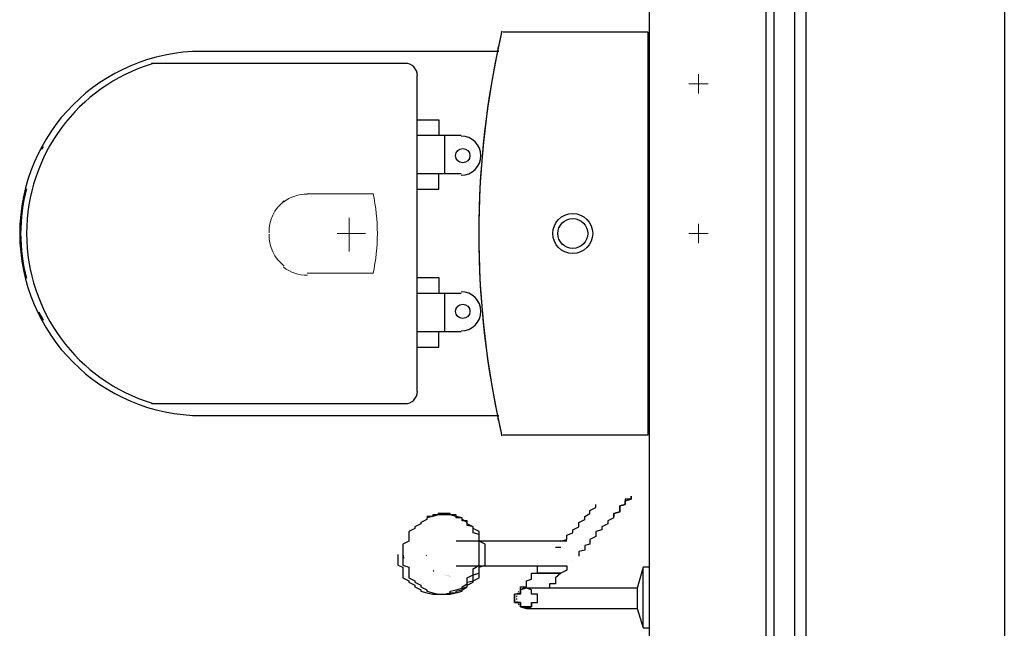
# Model space of a CAD drawing. Header units: millimetres. Extents: x 335 to 739275, y -1 to 84.
# Tile 34 of 71: x 393.782 to 395.099, y 16.794 to 17.607. Entities that reach past the tile are written whole.
import ezdxf

# ---------------------------------------------------------------- set-up
doc = ezdxf.new("R2010")
doc.units = ezdxf.units.MM
doc.header["$MEASUREMENT"] = 0
doc.layers.add('SIMBOLOS INT', color=8, linetype='Continuous', lineweight=5)

msp = doc.modelspace()

# ---------------------------------------------------------------- hatches: boundary and pattern name
at = {"linetype": 'Continuous'}
for points in [[(394.3767, 16.9097), (394.3737, 16.9107), (394.3737, 16.9167), (394.3737, 16.9127), (394.3737, 16.9127), (394.3737, 16.9107), (394.3737, 16.9107)], [(394.2967, 16.8877), (394.2947, 16.8987), (394.2947, 16.8907), (394.2947, 16.8867), (394.2947, 16.8867)], [(394.3247, 16.8907), (394.3267, 16.8927), (394.3267, 16.8927), (394.3267, 16.8907), (394.3267, 16.8907)], [(394.3367, 16.8697), (394.3347, 16.8737), (394.3347, 16.8717), (394.3347, 16.8697), (394.3347, 16.8697), (394.3347, 16.8697)], [(394.3587, 16.8637), (394.3497, 16.8657), (394.3577, 16.8637), (394.3577, 16.8637), (394.3577, 16.8637)]]:
    msp.add_hatch(color=256, dxfattribs=at).paths.add_polyline_path(points)

# ---------------------------------------------------------------- linework, layer by layer
at = {"color": 7}
for p, q in [((395.0987, 21.0377), (395.0987, 12.3477)), ((394.6237, 20.8557), (394.6237, 15.4007)), ((394.8187, 15.4007), (394.8187, 20.8557)), ((394.8337, 15.3997), (394.8337, 20.8547)), ((394.7797, 20.7947), (394.7797, 15.4597)), ((394.7907, 20.7967), (394.7907, 15.4597)), ((394.4987, 16.9107), (394.3657, 16.9107)), ((394.4987, 16.9027), (394.5057, 16.9027)), ((394.3657, 16.8777), (394.4987, 16.8777)), ((394.6157, 16.8757), (394.6077, 16.8477)), ((394.6237, 16.8757), (394.6157, 16.8757)), ((394.6157, 16.8347), (394.6157, 16.8737)), ((394.5137, 16.8477), (394.4747, 16.8477)), ((394.6077, 16.8477), (394.5607, 16.8477)), ((394.6077, 16.8477), (394.6077, 16.8347)), ((394.6077, 16.8347), (394.6077, 16.8207)), ((394.6157, 16.7967), (394.6157, 16.8347)), ((394.4747, 16.8207), (394.5217, 16.8207)), ((394.5607, 16.8207), (394.6077, 16.8207)), ((394.6077, 16.8207), (394.6157, 16.7947)), ((394.6157, 16.7947), (394.6237, 16.7947))]:
    msp.add_line(p, q, dxfattribs=at)
at = {"color": 8}
for p, q in [((394.6227, 17.5907), (394.4287, 17.5907)), ((394.6227, 17.5907), (394.4287, 17.5907)), ((394.6227, 17.0527), (394.6227, 17.5907)), ((394.6227, 17.0527), (394.6227, 17.5907)), ((394.4227, 17.5647), (394.0257, 17.5647)), ((394.2977, 17.5487), (393.9587, 17.5487)), ((394.3137, 17.1107), (394.3137, 17.5327)), ((394.3137, 17.4737), (394.3427, 17.4737)), ((394.3427, 17.4737), (394.3427, 17.4527)), ((394.3727, 17.4527), (394.3137, 17.4527)), ((394.3507, 17.4017), (394.3507, 17.4527)), ((394.3137, 17.4017), (394.3727, 17.4017)), ((394.3427, 17.3807), (394.3427, 17.4017)), ((394.3137, 17.3807), (394.3427, 17.3807)), ((394.3137, 17.2627), (394.3427, 17.2627)), ((394.3427, 17.2627), (394.3427, 17.2417)), ((394.3727, 17.2417), (394.3137, 17.2417)), ((394.3507, 17.1907), (394.3507, 17.2417)), ((394.3137, 17.1907), (394.3727, 17.1907)), ((394.3427, 17.1697), (394.3427, 17.1907)), ((394.3137, 17.1697), (394.3427, 17.1697)), ((393.9587, 17.0947), (394.2977, 17.0947)), ((394.0257, 17.0787), (394.4227, 17.0787)), ((394.4287, 17.0527), (394.6227, 17.0527)), ((394.4287, 17.0527), (394.6227, 17.0527))]:
    msp.add_line(p, q, dxfattribs=at)
at = {"color": 7}
for points in [[(394.5767, 16.9417), (394.5767, 16.9457), (394.5767, 16.9477), (394.5847, 16.9497), (394.5847, 16.9517), (394.5847, 16.9557), (394.5847, 16.9577), (394.5917, 16.9597), (394.5917, 16.9597), (394.5917, 16.9617), (394.5917, 16.9627), (394.5917, 16.9647), (394.5917, 16.9647), (394.5997, 16.9667), (394.5997, 16.9687), (394.5997, 16.9687), (394.5997, 16.9687), (394.5997, 16.9707), (394.5997, 16.9707), (394.5997, 16.9707), (394.5997, 16.9707), (394.5997, 16.9707)], [(394.5997, 16.9707), (394.5997, 16.9707), (394.5997, 16.9707), (394.5997, 16.9707), (394.5997, 16.9687), (394.5997, 16.9687), (394.5997, 16.9687), (394.5997, 16.9667), (394.5917, 16.9667), (394.5917, 16.9647), (394.5917, 16.9627), (394.5917, 16.9617), (394.5917, 16.9617), (394.5917, 16.9597), (394.5847, 16.9577), (394.5847, 16.9557), (394.5847, 16.9537), (394.5847, 16.9497), (394.5767, 16.9477), (394.5767, 16.9457), (394.5767, 16.9437)], [(394.5057, 16.9107), (394.5137, 16.9127), (394.5137, 16.9147), (394.5137, 16.9167), (394.5137, 16.9187), (394.5217, 16.9217), (394.5217, 16.9237), (394.5217, 16.9257), (394.5297, 16.9297), (394.5297, 16.9337), (394.5297, 16.9357), (394.5377, 16.9397), (394.5377, 16.9437), (394.5447, 16.9477), (394.5447, 16.9517), (394.5527, 16.9557), (394.5527, 16.9597), (394.5527, 16.9597)], [(394.3497, 16.9457), (394.3417, 16.9457), (394.3417, 16.9457), (394.3347, 16.9437), (394.3347, 16.9437), (394.3267, 16.9417), (394.3267, 16.9397), (394.3187, 16.9357), (394.3187, 16.9337), (394.3107, 16.9297), (394.3107, 16.9277), (394.3027, 16.9237), (394.3027, 16.9197), (394.3027, 16.9167), (394.3027, 16.9107), (394.2947, 16.9067), (394.2947, 16.9027), (394.2947, 16.8967), (394.2947, 16.8927), (394.2947, 16.8887), (394.2947, 16.8827), (394.2947, 16.8787), (394.3027, 16.8757), (394.3027, 16.8697), (394.3027, 16.8657), (394.3027, 16.8617), (394.3107, 16.8577), (394.3107, 16.8557), (394.3187, 16.8517), (394.3187, 16.8497), (394.3267, 16.8457), (394.3267, 16.8437), (394.3347, 16.8417), (394.3347, 16.8417), (394.3417, 16.8397), (394.3417, 16.8397), (394.3497, 16.8397), (394.3577, 16.8397), (394.3577, 16.8397), (394.3657, 16.8417), (394.3657, 16.8417), (394.3737, 16.8437), (394.3737, 16.8457), (394.3807, 16.8497), (394.3807, 16.8517), (394.3887, 16.8557), (394.3887, 16.8577), (394.3967, 16.8617), (394.3967, 16.8657), (394.3967, 16.8697), (394.3967, 16.8757), (394.4047, 16.8787), (394.4047, 16.8827), (394.4047, 16.8887), (394.4047, 16.8927), (394.4047, 16.8967), (394.4047, 16.9027), (394.4047, 16.9067), (394.3967, 16.9107), (394.3967, 16.9167), (394.3967, 16.9197), (394.3967, 16.9237), (394.3887, 16.9277), (394.3887, 16.9297), (394.3807, 16.9337), (394.3807, 16.9357), (394.3737, 16.9397), (394.3737, 16.9417), (394.3657, 16.9437), (394.3657, 16.9437), (394.3577, 16.9457), (394.3577, 16.9457), (394.3497, 16.9457)], [(394.3497, 16.9457), (394.3417, 16.9457), (394.3417, 16.9457), (394.3347, 16.9437), (394.3347, 16.9437), (394.3267, 16.9417), (394.3267, 16.9397), (394.3187, 16.9357), (394.3187, 16.9337), (394.3107, 16.9297), (394.3107, 16.9277), (394.3027, 16.9237), (394.3027, 16.9197), (394.3027, 16.9167), (394.3027, 16.9107), (394.2947, 16.9067), (394.2947, 16.9027), (394.2947, 16.8967), (394.2947, 16.8927), (394.2947, 16.8887), (394.2947, 16.8827), (394.2947, 16.8787), (394.3027, 16.8757), (394.3027, 16.8697), (394.3027, 16.8657), (394.3027, 16.8617), (394.3107, 16.8577), (394.3107, 16.8557), (394.3187, 16.8517), (394.3187, 16.8497), (394.3267, 16.8457), (394.3267, 16.8437), (394.3347, 16.8417), (394.3347, 16.8417), (394.3417, 16.8397), (394.3417, 16.8397), (394.3497, 16.8397), (394.3577, 16.8397), (394.3577, 16.8397), (394.3657, 16.8417), (394.3657, 16.8417), (394.3737, 16.8437), (394.3737, 16.8457), (394.3807, 16.8497), (394.3807, 16.8517), (394.3887, 16.8557), (394.3887, 16.8577), (394.3967, 16.8617), (394.3967, 16.8657), (394.3967, 16.8697), (394.3967, 16.8757), (394.4047, 16.8787), (394.4047, 16.8827), (394.4047, 16.8887), (394.4047, 16.8927), (394.4047, 16.8967), (394.4047, 16.9027), (394.4047, 16.9067), (394.3967, 16.9107), (394.3967, 16.9167), (394.3967, 16.9197), (394.3967, 16.9237), (394.3887, 16.9277), (394.3887, 16.9297), (394.3807, 16.9337), (394.3807, 16.9357), (394.3737, 16.9397), (394.3737, 16.9417), (394.3657, 16.9437), (394.3657, 16.9437), (394.3577, 16.9457), (394.3577, 16.9457), (394.3497, 16.9457)], [(394.3497, 16.9457), (394.3417, 16.9457), (394.3417, 16.9457), (394.3347, 16.9437), (394.3347, 16.9437), (394.3267, 16.9417), (394.3267, 16.9397), (394.3187, 16.9357), (394.3187, 16.9337), (394.3107, 16.9297), (394.3107, 16.9277), (394.3027, 16.9237), (394.3027, 16.9197), (394.3027, 16.9167), (394.3027, 16.9107), (394.2947, 16.9067), (394.2947, 16.9027), (394.2947, 16.8967), (394.2947, 16.8927), (394.2947, 16.8887), (394.2947, 16.8827), (394.2947, 16.8787), (394.3027, 16.8757), (394.3027, 16.8697), (394.3027, 16.8657), (394.3027, 16.8617), (394.3107, 16.8577), (394.3107, 16.8557), (394.3187, 16.8517), (394.3187, 16.8497), (394.3267, 16.8457), (394.3267, 16.8437), (394.3347, 16.8417), (394.3347, 16.8417), (394.3417, 16.8397), (394.3417, 16.8397), (394.3497, 16.8397), (394.3577, 16.8397), (394.3577, 16.8397), (394.3657, 16.8417), (394.3657, 16.8417), (394.3737, 16.8437), (394.3737, 16.8457), (394.3807, 16.8497), (394.3807, 16.8517), (394.3887, 16.8557), (394.3887, 16.8577), (394.3967, 16.8617), (394.3967, 16.8657), (394.3967, 16.8697), (394.3967, 16.8757), (394.4047, 16.8787), (394.4047, 16.8827), (394.4047, 16.8887), (394.4047, 16.8927), (394.4047, 16.8967), (394.4047, 16.9027), (394.4047, 16.9067), (394.3967, 16.9107), (394.3967, 16.9167), (394.3967, 16.9197), (394.3967, 16.9237), (394.3887, 16.9277), (394.3887, 16.9297), (394.3807, 16.9337), (394.3807, 16.9357), (394.3737, 16.9397), (394.3737, 16.9417), (394.3657, 16.9437), (394.3657, 16.9437), (394.3577, 16.9457), (394.3577, 16.9457), (394.3497, 16.9457)], [(394.3497, 16.9457), (394.3417, 16.9457), (394.3417, 16.9457), (394.3347, 16.9437), (394.3347, 16.9437), (394.3267, 16.9417), (394.3267, 16.9397), (394.3187, 16.9357), (394.3187, 16.9337), (394.3107, 16.9297), (394.3107, 16.9277), (394.3027, 16.9237), (394.3027, 16.9197), (394.3027, 16.9167), (394.3027, 16.9107), (394.2947, 16.9067), (394.2947, 16.9027), (394.2947, 16.8967), (394.2947, 16.8927), (394.2947, 16.8887), (394.2947, 16.8827), (394.2947, 16.8787), (394.3027, 16.8757), (394.3027, 16.8697), (394.3027, 16.8657), (394.3027, 16.8617), (394.3107, 16.8577), (394.3107, 16.8557), (394.3187, 16.8517), (394.3187, 16.8497), (394.3267, 16.8457), (394.3267, 16.8437), (394.3347, 16.8417), (394.3347, 16.8417), (394.3417, 16.8397), (394.3417, 16.8397), (394.3497, 16.8397), (394.3577, 16.8397), (394.3577, 16.8397), (394.3657, 16.8417), (394.3657, 16.8417), (394.3737, 16.8437), (394.3737, 16.8457), (394.3807, 16.8497), (394.3807, 16.8517), (394.3887, 16.8557), (394.3887, 16.8577), (394.3967, 16.8617), (394.3967, 16.8657), (394.3967, 16.8697), (394.3967, 16.8757), (394.4047, 16.8787), (394.4047, 16.8827), (394.4047, 16.8887), (394.4047, 16.8927), (394.4047, 16.8967), (394.4047, 16.9027), (394.4047, 16.9067), (394.3967, 16.9107), (394.3967, 16.9167), (394.3967, 16.9197), (394.3967, 16.9237), (394.3887, 16.9277), (394.3887, 16.9297), (394.3807, 16.9337), (394.3807, 16.9357), (394.3737, 16.9397), (394.3737, 16.9417), (394.3657, 16.9437), (394.3657, 16.9437), (394.3577, 16.9457), (394.3577, 16.9457), (394.3497, 16.9457)], [(394.3497, 16.9457), (394.3417, 16.9457), (394.3417, 16.9457), (394.3347, 16.9437), (394.3347, 16.9437), (394.3267, 16.9417), (394.3267, 16.9397), (394.3187, 16.9357), (394.3187, 16.9337), (394.3107, 16.9297), (394.3107, 16.9277), (394.3027, 16.9237), (394.3027, 16.9197), (394.3027, 16.9167), (394.3027, 16.9107), (394.2947, 16.9067), (394.2947, 16.9027), (394.2947, 16.8967), (394.2947, 16.8927), (394.2947, 16.8887), (394.2947, 16.8827), (394.2947, 16.8787), (394.3027, 16.8757), (394.3027, 16.8697), (394.3027, 16.8657), (394.3027, 16.8617), (394.3107, 16.8577), (394.3107, 16.8557), (394.3187, 16.8517), (394.3187, 16.8497), (394.3267, 16.8457), (394.3267, 16.8437), (394.3347, 16.8417), (394.3347, 16.8417), (394.3417, 16.8397), (394.3417, 16.8397), (394.3497, 16.8397), (394.3577, 16.8397), (394.3577, 16.8397), (394.3657, 16.8417), (394.3657, 16.8417), (394.3737, 16.8437), (394.3737, 16.8457), (394.3807, 16.8497), (394.3807, 16.8517), (394.3887, 16.8557), (394.3887, 16.8577), (394.3967, 16.8617), (394.3967, 16.8657), (394.3967, 16.8697), (394.3967, 16.8757), (394.4047, 16.8787), (394.4047, 16.8827), (394.4047, 16.8887), (394.4047, 16.8927), (394.4047, 16.8967), (394.4047, 16.9027), (394.4047, 16.9067), (394.3967, 16.9107), (394.3967, 16.9167), (394.3967, 16.9197), (394.3967, 16.9237), (394.3887, 16.9277), (394.3887, 16.9297), (394.3807, 16.9337), (394.3807, 16.9357), (394.3737, 16.9397), (394.3737, 16.9417), (394.3657, 16.9437), (394.3657, 16.9437), (394.3577, 16.9457), (394.3577, 16.9457), (394.3497, 16.9457)], [(394.3497, 16.9457), (394.3417, 16.9457), (394.3417, 16.9457), (394.3347, 16.9437), (394.3347, 16.9437), (394.3267, 16.9417), (394.3267, 16.9397), (394.3187, 16.9357), (394.3187, 16.9337), (394.3107, 16.9297), (394.3107, 16.9277), (394.3027, 16.9237), (394.3027, 16.9197), (394.3027, 16.9167), (394.3027, 16.9107), (394.2947, 16.9067), (394.2947, 16.9027), (394.2947, 16.8967), (394.2947, 16.8927), (394.2947, 16.8887), (394.2947, 16.8827), (394.2947, 16.8787), (394.3027, 16.8757), (394.3027, 16.8697), (394.3027, 16.8657), (394.3027, 16.8617), (394.3107, 16.8577), (394.3107, 16.8557), (394.3187, 16.8517), (394.3187, 16.8497), (394.3267, 16.8457), (394.3267, 16.8437), (394.3347, 16.8417), (394.3347, 16.8417), (394.3417, 16.8397), (394.3417, 16.8397), (394.3497, 16.8397), (394.3577, 16.8397), (394.3577, 16.8397), (394.3657, 16.8417), (394.3657, 16.8417), (394.3737, 16.8437), (394.3737, 16.8457), (394.3807, 16.8497), (394.3807, 16.8517), (394.3887, 16.8557), (394.3887, 16.8577), (394.3967, 16.8617), (394.3967, 16.8657), (394.3967, 16.8697), (394.3967, 16.8757), (394.4047, 16.8787), (394.4047, 16.8827), (394.4047, 16.8887), (394.4047, 16.8927), (394.4047, 16.8967), (394.4047, 16.9027), (394.4047, 16.9067), (394.3967, 16.9107), (394.3967, 16.9167), (394.3967, 16.9197), (394.3967, 16.9237), (394.3887, 16.9277), (394.3887, 16.9297), (394.3807, 16.9337), (394.3807, 16.9357), (394.3737, 16.9397), (394.3737, 16.9417), (394.3657, 16.9437), (394.3657, 16.9437), (394.3577, 16.9457), (394.3577, 16.9457), (394.3497, 16.9457)], [(394.3967, 16.8927), (394.3967, 16.8947), (394.3967, 16.8987), (394.3967, 16.9007), (394.3967, 16.9027), (394.3967, 16.9047), (394.3967, 16.9067), (394.3967, 16.9087), (394.3967, 16.9107), (394.3967, 16.9127), (394.3967, 16.9147), (394.3967, 16.9167), (394.3967, 16.9187), (394.3967, 16.9197), (394.3887, 16.9217), (394.3887, 16.9237), (394.3887, 16.9257), (394.3887, 16.9277), (394.3887, 16.9277), (394.3887, 16.9297), (394.3807, 16.9317), (394.3807, 16.9337), (394.3807, 16.9337), (394.3807, 16.9357), (394.3807, 16.9377), (394.3737, 16.9377), (394.3737, 16.9397), (394.3737, 16.9417), (394.3737, 16.9417), (394.3657, 16.9417), (394.3657, 16.9437), (394.3657, 16.9437), (394.3657, 16.9457), (394.3577, 16.9457), (394.3577, 16.9457), (394.3577, 16.9457), (394.3577, 16.9477), (394.3497, 16.9477), (394.3497, 16.9477), (394.3497, 16.9477), (394.3497, 16.9477), (394.3417, 16.9477), (394.3417, 16.9477), (394.3417, 16.9457), (394.3347, 16.9457), (394.3347, 16.9457), (394.3347, 16.9457), (394.3347, 16.9437), (394.3267, 16.9437)], [(394.3737, 16.9397), (394.3737, 16.9417), (394.3657, 16.9437), (394.3577, 16.9457), (394.3577, 16.9457)], [(394.5767, 16.9417), (394.5687, 16.9377), (394.5687, 16.9337), (394.5607, 16.9297), (394.5607, 16.9257), (394.5527, 16.9237), (394.5527, 16.9197), (394.5527, 16.9167), (394.5447, 16.9127), (394.5447, 16.9107), (394.5447, 16.9067), (394.5377, 16.9047), (394.5377, 16.9027), (394.5377, 16.8987), (394.5297, 16.8967), (394.5297, 16.8947), (394.5297, 16.8927), (394.5297, 16.8907)], [(394.5137, 16.9107), (394.5137, 16.9107), (394.5137, 16.9107), (394.5137, 16.9107), (394.5137, 16.9107), (394.5137, 16.9107), (394.5057, 16.9107), (394.5057, 16.9107), (394.5057, 16.9107), (394.5057, 16.9107), (394.5057, 16.9107), (394.5057, 16.9107), (394.5057, 16.9107), (394.5057, 16.9107), (394.5057, 16.9107), (394.4987, 16.9107), (394.4987, 16.9107), (394.4987, 16.9107)], [(394.2877, 16.8927), (394.2877, 16.8887), (394.2877, 16.8827), (394.2877, 16.8787), (394.2947, 16.8757), (394.2947, 16.8697), (394.2947, 16.8657), (394.2947, 16.8617), (394.3027, 16.8577), (394.3027, 16.8557), (394.3107, 16.8517), (394.3107, 16.8497), (394.3187, 16.8457), (394.3187, 16.8437), (394.3267, 16.8417), (394.3267, 16.8417), (394.3347, 16.8397), (394.3347, 16.8397), (394.3417, 16.8397)], [(394.3267, 16.8437), (394.3347, 16.8417), (394.3347, 16.8417), (394.3347, 16.8417), (394.3347, 16.8397), (394.3417, 16.8397), (394.3417, 16.8397), (394.3417, 16.8397), (394.3497, 16.8397), (394.3497, 16.8397), (394.3497, 16.8397), (394.3497, 16.8397), (394.3577, 16.8397), (394.3577, 16.8397), (394.3577, 16.8417), (394.3577, 16.8417), (394.3657, 16.8417), (394.3657, 16.8417), (394.3657, 16.8437), (394.3657, 16.8437), (394.3737, 16.8457), (394.3737, 16.8457), (394.3737, 16.8477), (394.3737, 16.8477), (394.3807, 16.8497), (394.3807, 16.8517), (394.3807, 16.8517), (394.3807, 16.8537), (394.3807, 16.8557), (394.3887, 16.8577), (394.3887, 16.8577), (394.3887, 16.8597), (394.3887, 16.8617), (394.3887, 16.8637), (394.3887, 16.8657), (394.3967, 16.8677), (394.3967, 16.8697), (394.3967, 16.8717), (394.3967, 16.8737), (394.3967, 16.8757), (394.3967, 16.8777), (394.3967, 16.8787), (394.3967, 16.8807), (394.3967, 16.8827), (394.3967, 16.8847), (394.3967, 16.8867), (394.3967, 16.8887), (394.3967, 16.8907), (394.3967, 16.8927)], [(394.3417, 16.8397), (394.3497, 16.8397), (394.3497, 16.8397), (394.3577, 16.8417), (394.3577, 16.8437), (394.3657, 16.8457), (394.3737, 16.8477), (394.3737, 16.8497), (394.3807, 16.8537), (394.3807, 16.8577), (394.3807, 16.8617), (394.3887, 16.8657), (394.3887, 16.8697), (394.3887, 16.8737), (394.3967, 16.8787), (394.3967, 16.8827), (394.3967, 16.8867), (394.3967, 16.8927)], [(394.4517, 16.8437), (394.4517, 16.8437), (394.4517, 16.8437), (394.4517, 16.8437), (394.4517, 16.8437), (394.4517, 16.8437), (394.4517, 16.8437), (394.4517, 16.8457), (394.4517, 16.8457), (394.4517, 16.8457), (394.4517, 16.8457), (394.4517, 16.8477), (394.4517, 16.8477), (394.4517, 16.8477), (394.4517, 16.8497), (394.4517, 16.8497), (394.4597, 16.8497), (394.4597, 16.8517), (394.4597, 16.8517), (394.4597, 16.8537), (394.4597, 16.8537), (394.4597, 16.8557), (394.4597, 16.8557), (394.4597, 16.8577), (394.4597, 16.8577), (394.4667, 16.8597), (394.4667, 16.8597), (394.4667, 16.8617), (394.4667, 16.8637), (394.4667, 16.8637), (394.4667, 16.8657), (394.4667, 16.8677), (394.4747, 16.8677), (394.4747, 16.8697), (394.4747, 16.8717), (394.4747, 16.8717), (394.4747, 16.8737), (394.4747, 16.8757), (394.4747, 16.8757), (394.4747, 16.8777)], [(394.5137, 16.8777), (394.5137, 16.8717), (394.5057, 16.8677), (394.4987, 16.8617), (394.4987, 16.8577)], [(394.4987, 16.8777), (394.4987, 16.8777), (394.4987, 16.8777), (394.5057, 16.8777), (394.5057, 16.8777), (394.5057, 16.8777), (394.5057, 16.8777), (394.5057, 16.8777), (394.5057, 16.8777), (394.5057, 16.8777), (394.5057, 16.8777), (394.5137, 16.8777), (394.5137, 16.8777), (394.5137, 16.8777), (394.5137, 16.8777), (394.5137, 16.8777), (394.5137, 16.8777), (394.5137, 16.8777)], [(394.5217, 16.8847), (394.5217, 16.8847), (394.5217, 16.8847), (394.5217, 16.8847)], [(394.5057, 16.8677), (394.4987, 16.8677), (394.4907, 16.8677), (394.4907, 16.8677), (394.4907, 16.8677), (394.4907, 16.8677), (394.4907, 16.8677), (394.4907, 16.8677), (394.4907, 16.8677), (394.4907, 16.8677), (394.4907, 16.8677), (394.4907, 16.8677), (394.4907, 16.8677), (394.4907, 16.8677), (394.4907, 16.8677), (394.4907, 16.8677), (394.4907, 16.8677), (394.4907, 16.8677), (394.4907, 16.8677), (394.4907, 16.8677), (394.4907, 16.8677), (394.4907, 16.8677), (394.4907, 16.8677), (394.4907, 16.8677), (394.4907, 16.8677), (394.4907, 16.8677), (394.4907, 16.8677), (394.4907, 16.8677), (394.4907, 16.8677), (394.4907, 16.8677), (394.4907, 16.8677), (394.4907, 16.8677), (394.4907, 16.8677), (394.4907, 16.8677), (394.4907, 16.8677), (394.4827, 16.8677), (394.4747, 16.8677), (394.4827, 16.8677), (394.4907, 16.8677), (394.4907, 16.8677), (394.4907, 16.8677), (394.4907, 16.8677), (394.4907, 16.8677), (394.4907, 16.8677), (394.4907, 16.8677), (394.4907, 16.8677), (394.4907, 16.8677), (394.4907, 16.8677), (394.4907, 16.8677), (394.4907, 16.8677), (394.4907, 16.8677), (394.4907, 16.8677), (394.4907, 16.8677), (394.4907, 16.8677), (394.4907, 16.8677), (394.4907, 16.8677), (394.4907, 16.8677), (394.4907, 16.8677), (394.4907, 16.8677), (394.4907, 16.8677), (394.4907, 16.8677), (394.4907, 16.8677), (394.4907, 16.8677), (394.4907, 16.8677), (394.4907, 16.8677), (394.4907, 16.8677), (394.4907, 16.8677), (394.4907, 16.8677), (394.4907, 16.8677), (394.4907, 16.8677), (394.4907, 16.8677), (394.4987, 16.8677), (394.5057, 16.8677)], [(394.5057, 16.8677), (394.4987, 16.8677), (394.4907, 16.8677), (394.4907, 16.8677), (394.4907, 16.8677), (394.4907, 16.8677), (394.4907, 16.8677), (394.4907, 16.8677), (394.4907, 16.8677), (394.4907, 16.8677), (394.4907, 16.8677), (394.4907, 16.8677), (394.4907, 16.8677), (394.4907, 16.8677), (394.4907, 16.8677), (394.4907, 16.8677), (394.4907, 16.8677), (394.4907, 16.8677), (394.4907, 16.8677), (394.4907, 16.8677), (394.4907, 16.8677), (394.4907, 16.8677), (394.4907, 16.8677), (394.4907, 16.8677), (394.4907, 16.8677), (394.4907, 16.8677), (394.4907, 16.8677), (394.4907, 16.8677), (394.4907, 16.8677), (394.4907, 16.8677), (394.4907, 16.8677), (394.4907, 16.8677), (394.4907, 16.8677), (394.4907, 16.8677), (394.4907, 16.8677), (394.4827, 16.8677), (394.4747, 16.8677), (394.4827, 16.8677), (394.4907, 16.8677), (394.4907, 16.8677), (394.4907, 16.8677), (394.4907, 16.8677), (394.4907, 16.8677), (394.4907, 16.8677), (394.4907, 16.8677), (394.4907, 16.8677), (394.4907, 16.8677), (394.4907, 16.8677), (394.4907, 16.8677), (394.4907, 16.8677), (394.4907, 16.8677), (394.4907, 16.8677), (394.4907, 16.8677), (394.4907, 16.8677), (394.4907, 16.8677), (394.4907, 16.8677), (394.4907, 16.8677), (394.4907, 16.8677), (394.4907, 16.8677), (394.4907, 16.8677), (394.4907, 16.8677), (394.4907, 16.8677), (394.4907, 16.8677), (394.4907, 16.8677), (394.4907, 16.8677), (394.4907, 16.8677), (394.4907, 16.8677), (394.4907, 16.8677), (394.4907, 16.8677), (394.4907, 16.8677), (394.4907, 16.8677), (394.4987, 16.8677), (394.5057, 16.8677)], [(394.5057, 16.8677), (394.4987, 16.8677), (394.4907, 16.8677), (394.4907, 16.8677), (394.4907, 16.8677), (394.4907, 16.8677), (394.4907, 16.8677), (394.4907, 16.8677), (394.4907, 16.8677), (394.4907, 16.8677), (394.4907, 16.8677), (394.4907, 16.8677), (394.4907, 16.8677), (394.4907, 16.8677), (394.4907, 16.8677), (394.4907, 16.8677), (394.4907, 16.8677), (394.4907, 16.8677), (394.4907, 16.8677), (394.4907, 16.8677), (394.4907, 16.8677), (394.4907, 16.8677), (394.4907, 16.8677), (394.4907, 16.8677), (394.4907, 16.8677), (394.4907, 16.8677), (394.4907, 16.8677), (394.4907, 16.8677), (394.4907, 16.8677), (394.4907, 16.8677), (394.4907, 16.8677), (394.4907, 16.8677), (394.4907, 16.8677), (394.4907, 16.8677), (394.4907, 16.8677), (394.4827, 16.8677), (394.4747, 16.8677), (394.4827, 16.8677), (394.4907, 16.8677), (394.4907, 16.8677), (394.4907, 16.8677), (394.4907, 16.8677), (394.4907, 16.8677), (394.4907, 16.8677), (394.4907, 16.8677), (394.4907, 16.8677), (394.4907, 16.8677), (394.4907, 16.8677), (394.4907, 16.8677), (394.4907, 16.8677), (394.4907, 16.8677), (394.4907, 16.8677), (394.4907, 16.8677), (394.4907, 16.8677), (394.4907, 16.8677), (394.4907, 16.8677), (394.4907, 16.8677), (394.4907, 16.8677), (394.4907, 16.8677), (394.4907, 16.8677), (394.4907, 16.8677), (394.4907, 16.8677), (394.4907, 16.8677), (394.4907, 16.8677), (394.4907, 16.8677), (394.4907, 16.8677), (394.4907, 16.8677), (394.4907, 16.8677), (394.4907, 16.8677), (394.4907, 16.8677), (394.4907, 16.8677), (394.4987, 16.8677), (394.5057, 16.8677)], [(394.5057, 16.8677), (394.4987, 16.8677), (394.4907, 16.8677), (394.4907, 16.8677), (394.4907, 16.8677), (394.4907, 16.8677), (394.4907, 16.8677), (394.4907, 16.8677), (394.4907, 16.8677), (394.4907, 16.8677), (394.4907, 16.8677), (394.4907, 16.8677), (394.4907, 16.8677), (394.4907, 16.8677), (394.4907, 16.8677), (394.4907, 16.8677), (394.4907, 16.8677), (394.4907, 16.8677), (394.4907, 16.8677), (394.4907, 16.8677), (394.4907, 16.8677), (394.4907, 16.8677), (394.4907, 16.8677), (394.4907, 16.8677), (394.4907, 16.8677), (394.4907, 16.8677), (394.4907, 16.8677), (394.4907, 16.8677), (394.4907, 16.8677), (394.4907, 16.8677), (394.4907, 16.8677), (394.4907, 16.8677), (394.4907, 16.8677), (394.4907, 16.8677), (394.4907, 16.8677), (394.4827, 16.8677), (394.4747, 16.8677), (394.4827, 16.8677), (394.4907, 16.8677), (394.4907, 16.8677), (394.4907, 16.8677), (394.4907, 16.8677), (394.4907, 16.8677), (394.4907, 16.8677), (394.4907, 16.8677), (394.4907, 16.8677), (394.4907, 16.8677), (394.4907, 16.8677), (394.4907, 16.8677), (394.4907, 16.8677), (394.4907, 16.8677), (394.4907, 16.8677), (394.4907, 16.8677), (394.4907, 16.8677), (394.4907, 16.8677), (394.4907, 16.8677), (394.4907, 16.8677), (394.4907, 16.8677), (394.4907, 16.8677), (394.4907, 16.8677), (394.4907, 16.8677), (394.4907, 16.8677), (394.4907, 16.8677), (394.4907, 16.8677), (394.4907, 16.8677), (394.4907, 16.8677), (394.4907, 16.8677), (394.4907, 16.8677), (394.4907, 16.8677), (394.4907, 16.8677), (394.4907, 16.8677), (394.4987, 16.8677), (394.5057, 16.8677)], [(394.5057, 16.8677), (394.4987, 16.8677), (394.4907, 16.8677), (394.4907, 16.8677), (394.4907, 16.8677), (394.4907, 16.8677), (394.4907, 16.8677), (394.4907, 16.8677), (394.4907, 16.8677), (394.4907, 16.8677), (394.4907, 16.8677), (394.4907, 16.8677), (394.4907, 16.8677), (394.4907, 16.8677), (394.4907, 16.8677), (394.4907, 16.8677), (394.4907, 16.8677), (394.4907, 16.8677), (394.4907, 16.8677), (394.4907, 16.8677), (394.4907, 16.8677), (394.4907, 16.8677), (394.4907, 16.8677), (394.4907, 16.8677), (394.4907, 16.8677), (394.4907, 16.8677), (394.4907, 16.8677), (394.4907, 16.8677), (394.4907, 16.8677), (394.4907, 16.8677), (394.4907, 16.8677), (394.4907, 16.8677), (394.4907, 16.8677), (394.4907, 16.8677), (394.4907, 16.8677), (394.4827, 16.8677), (394.4747, 16.8677), (394.4827, 16.8677), (394.4907, 16.8677), (394.4907, 16.8677), (394.4907, 16.8677), (394.4907, 16.8677), (394.4907, 16.8677), (394.4907, 16.8677), (394.4907, 16.8677), (394.4907, 16.8677), (394.4907, 16.8677), (394.4907, 16.8677), (394.4907, 16.8677), (394.4907, 16.8677), (394.4907, 16.8677), (394.4907, 16.8677), (394.4907, 16.8677), (394.4907, 16.8677), (394.4907, 16.8677), (394.4907, 16.8677), (394.4907, 16.8677), (394.4907, 16.8677), (394.4907, 16.8677), (394.4907, 16.8677), (394.4907, 16.8677), (394.4907, 16.8677), (394.4907, 16.8677), (394.4907, 16.8677), (394.4907, 16.8677), (394.4907, 16.8677), (394.4907, 16.8677), (394.4907, 16.8677), (394.4907, 16.8677), (394.4907, 16.8677), (394.4907, 16.8677), (394.4987, 16.8677), (394.5057, 16.8677)], [(394.5057, 16.8677), (394.4987, 16.8677), (394.4907, 16.8677), (394.4907, 16.8677), (394.4907, 16.8677), (394.4907, 16.8677), (394.4907, 16.8677), (394.4907, 16.8677), (394.4907, 16.8677), (394.4907, 16.8677), (394.4907, 16.8677), (394.4907, 16.8677), (394.4907, 16.8677), (394.4907, 16.8677), (394.4907, 16.8677), (394.4907, 16.8677), (394.4907, 16.8677), (394.4907, 16.8677), (394.4907, 16.8677), (394.4907, 16.8677), (394.4907, 16.8677), (394.4907, 16.8677), (394.4907, 16.8677), (394.4907, 16.8677), (394.4907, 16.8677), (394.4907, 16.8677), (394.4907, 16.8677), (394.4907, 16.8677), (394.4907, 16.8677), (394.4907, 16.8677), (394.4907, 16.8677), (394.4907, 16.8677), (394.4907, 16.8677), (394.4907, 16.8677), (394.4907, 16.8677), (394.4827, 16.8677), (394.4747, 16.8677), (394.4827, 16.8677), (394.4907, 16.8677), (394.4907, 16.8677), (394.4907, 16.8677), (394.4907, 16.8677), (394.4907, 16.8677), (394.4907, 16.8677), (394.4907, 16.8677), (394.4907, 16.8677), (394.4907, 16.8677), (394.4907, 16.8677), (394.4907, 16.8677), (394.4907, 16.8677), (394.4907, 16.8677), (394.4907, 16.8677), (394.4907, 16.8677), (394.4907, 16.8677), (394.4907, 16.8677), (394.4907, 16.8677), (394.4907, 16.8677), (394.4907, 16.8677), (394.4907, 16.8677), (394.4907, 16.8677), (394.4907, 16.8677), (394.4907, 16.8677), (394.4907, 16.8677), (394.4907, 16.8677), (394.4907, 16.8677), (394.4907, 16.8677), (394.4907, 16.8677), (394.4907, 16.8677), (394.4907, 16.8677), (394.4907, 16.8677), (394.4907, 16.8677), (394.4987, 16.8677), (394.5057, 16.8677)], [(394.5057, 16.8677), (394.4987, 16.8677), (394.4907, 16.8677), (394.4907, 16.8677), (394.4907, 16.8677), (394.4907, 16.8677), (394.4907, 16.8677), (394.4907, 16.8677), (394.4907, 16.8677), (394.4907, 16.8677), (394.4907, 16.8677), (394.4907, 16.8677), (394.4907, 16.8677), (394.4907, 16.8677), (394.4907, 16.8677), (394.4907, 16.8677), (394.4907, 16.8677), (394.4907, 16.8677), (394.4907, 16.8677), (394.4907, 16.8677), (394.4907, 16.8677), (394.4907, 16.8677), (394.4907, 16.8677), (394.4907, 16.8677), (394.4907, 16.8677), (394.4907, 16.8677), (394.4907, 16.8677), (394.4907, 16.8677), (394.4907, 16.8677), (394.4907, 16.8677), (394.4907, 16.8677), (394.4907, 16.8677), (394.4907, 16.8677), (394.4907, 16.8677), (394.4907, 16.8677), (394.4827, 16.8677), (394.4747, 16.8677), (394.4827, 16.8677), (394.4907, 16.8677), (394.4907, 16.8677), (394.4907, 16.8677), (394.4907, 16.8677), (394.4907, 16.8677), (394.4907, 16.8677), (394.4907, 16.8677), (394.4907, 16.8677), (394.4907, 16.8677), (394.4907, 16.8677), (394.4907, 16.8677), (394.4907, 16.8677), (394.4907, 16.8677), (394.4907, 16.8677), (394.4907, 16.8677), (394.4907, 16.8677), (394.4907, 16.8677), (394.4907, 16.8677), (394.4907, 16.8677), (394.4907, 16.8677), (394.4907, 16.8677), (394.4907, 16.8677), (394.4907, 16.8677), (394.4907, 16.8677), (394.4907, 16.8677), (394.4907, 16.8677), (394.4907, 16.8677), (394.4907, 16.8677), (394.4907, 16.8677), (394.4907, 16.8677), (394.4907, 16.8677), (394.4907, 16.8677), (394.4907, 16.8677), (394.4987, 16.8677), (394.5057, 16.8677)], [(394.4987, 16.8577), (394.4987, 16.8577), (394.4987, 16.8557), (394.4987, 16.8537), (394.4907, 16.8537), (394.4907, 16.8517), (394.4907, 16.8497), (394.4907, 16.8497), (394.4907, 16.8477)], [(394.3577, 16.8397), (394.3577, 16.8397), (394.3657, 16.8417), (394.3737, 16.8437), (394.3737, 16.8457)], [(394.4597, 16.8477), (394.4597, 16.8477), (394.4597, 16.8477), (394.4597, 16.8477), (394.4517, 16.8457), (394.4517, 16.8457), (394.4517, 16.8457), (394.4517, 16.8457), (394.4517, 16.8437), (394.4517, 16.8437), (394.4517, 16.8417), (394.4517, 16.8417), (394.4517, 16.8397), (394.4437, 16.8397), (394.4437, 16.8377), (394.4437, 16.8377), (394.4437, 16.8367), (394.4437, 16.8367), (394.4437, 16.8347), (394.4437, 16.8327), (394.4437, 16.8327), (394.4437, 16.8307), (394.4437, 16.8307), (394.4437, 16.8287), (394.4517, 16.8287), (394.4517, 16.8267), (394.4517, 16.8267), (394.4517, 16.8247), (394.4517, 16.8247), (394.4517, 16.8227), (394.4517, 16.8227), (394.4517, 16.8227), (394.4517, 16.8227), (394.4597, 16.8207), (394.4597, 16.8207), (394.4597, 16.8207), (394.4597, 16.8207), (394.4597, 16.8207), (394.4597, 16.8207), (394.4597, 16.8207), (394.4667, 16.8227), (394.4667, 16.8227), (394.4667, 16.8227), (394.4667, 16.8227), (394.4667, 16.8247), (394.4667, 16.8247), (394.4667, 16.8267), (394.4667, 16.8267), (394.4667, 16.8287), (394.4747, 16.8287), (394.4747, 16.8307), (394.4747, 16.8307), (394.4747, 16.8327), (394.4747, 16.8327), (394.4747, 16.8347), (394.4747, 16.8367), (394.4747, 16.8367), (394.4747, 16.8377), (394.4747, 16.8377), (394.4747, 16.8397), (394.4667, 16.8397), (394.4667, 16.8417), (394.4667, 16.8417), (394.4667, 16.8437), (394.4667, 16.8437), (394.4667, 16.8457), (394.4667, 16.8457), (394.4667, 16.8457), (394.4667, 16.8457), (394.4597, 16.8477), (394.4597, 16.8477), (394.4597, 16.8477), (394.4597, 16.8477)], [(394.4597, 16.8477), (394.4597, 16.8477), (394.4597, 16.8477), (394.4597, 16.8477), (394.4517, 16.8457), (394.4517, 16.8457), (394.4517, 16.8457), (394.4517, 16.8457), (394.4517, 16.8437), (394.4517, 16.8437), (394.4517, 16.8417), (394.4517, 16.8417), (394.4517, 16.8397), (394.4437, 16.8397), (394.4437, 16.8377), (394.4437, 16.8377), (394.4437, 16.8367), (394.4437, 16.8367), (394.4437, 16.8347), (394.4437, 16.8327), (394.4437, 16.8327), (394.4437, 16.8307), (394.4437, 16.8307), (394.4437, 16.8287), (394.4517, 16.8287), (394.4517, 16.8267), (394.4517, 16.8267), (394.4517, 16.8247), (394.4517, 16.8247), (394.4517, 16.8227), (394.4517, 16.8227), (394.4517, 16.8227), (394.4517, 16.8227), (394.4597, 16.8207), (394.4597, 16.8207), (394.4597, 16.8207), (394.4597, 16.8207), (394.4597, 16.8207), (394.4597, 16.8207), (394.4597, 16.8207), (394.4667, 16.8227), (394.4667, 16.8227), (394.4667, 16.8227), (394.4667, 16.8227), (394.4667, 16.8247), (394.4667, 16.8247), (394.4667, 16.8267), (394.4667, 16.8267), (394.4667, 16.8287), (394.4747, 16.8287), (394.4747, 16.8307), (394.4747, 16.8307), (394.4747, 16.8327), (394.4747, 16.8327), (394.4747, 16.8347), (394.4747, 16.8367), (394.4747, 16.8367), (394.4747, 16.8377), (394.4747, 16.8377), (394.4747, 16.8397), (394.4667, 16.8397), (394.4667, 16.8417), (394.4667, 16.8417), (394.4667, 16.8437), (394.4667, 16.8437), (394.4667, 16.8457), (394.4667, 16.8457), (394.4667, 16.8457), (394.4667, 16.8457), (394.4597, 16.8477), (394.4597, 16.8477), (394.4597, 16.8477), (394.4597, 16.8477)], [(394.4597, 16.8477), (394.4597, 16.8477), (394.4597, 16.8477), (394.4597, 16.8477), (394.4517, 16.8457), (394.4517, 16.8457), (394.4517, 16.8457), (394.4517, 16.8457), (394.4517, 16.8437), (394.4517, 16.8437), (394.4517, 16.8417), (394.4517, 16.8417), (394.4517, 16.8397), (394.4437, 16.8397), (394.4437, 16.8377), (394.4437, 16.8377), (394.4437, 16.8367), (394.4437, 16.8367), (394.4437, 16.8347), (394.4437, 16.8327), (394.4437, 16.8327), (394.4437, 16.8307), (394.4437, 16.8307), (394.4437, 16.8287), (394.4517, 16.8287), (394.4517, 16.8267), (394.4517, 16.8267), (394.4517, 16.8247), (394.4517, 16.8247), (394.4517, 16.8227), (394.4517, 16.8227), (394.4517, 16.8227), (394.4517, 16.8227), (394.4597, 16.8207), (394.4597, 16.8207), (394.4597, 16.8207), (394.4597, 16.8207), (394.4597, 16.8207), (394.4597, 16.8207), (394.4597, 16.8207), (394.4667, 16.8227), (394.4667, 16.8227), (394.4667, 16.8227), (394.4667, 16.8227), (394.4667, 16.8247), (394.4667, 16.8247), (394.4667, 16.8267), (394.4667, 16.8267), (394.4667, 16.8287), (394.4747, 16.8287), (394.4747, 16.8307), (394.4747, 16.8307), (394.4747, 16.8327), (394.4747, 16.8327), (394.4747, 16.8347), (394.4747, 16.8367), (394.4747, 16.8367), (394.4747, 16.8377), (394.4747, 16.8377), (394.4747, 16.8397), (394.4667, 16.8397), (394.4667, 16.8417), (394.4667, 16.8417), (394.4667, 16.8437), (394.4667, 16.8437), (394.4667, 16.8457), (394.4667, 16.8457), (394.4667, 16.8457), (394.4667, 16.8457), (394.4597, 16.8477), (394.4597, 16.8477), (394.4597, 16.8477), (394.4597, 16.8477)], [(394.4597, 16.8477), (394.4597, 16.8477), (394.4597, 16.8477), (394.4597, 16.8477), (394.4517, 16.8457), (394.4517, 16.8457), (394.4517, 16.8457), (394.4517, 16.8457), (394.4517, 16.8437), (394.4517, 16.8437), (394.4517, 16.8417), (394.4517, 16.8417), (394.4517, 16.8397), (394.4437, 16.8397), (394.4437, 16.8377), (394.4437, 16.8377), (394.4437, 16.8367), (394.4437, 16.8367), (394.4437, 16.8347), (394.4437, 16.8327), (394.4437, 16.8327), (394.4437, 16.8307), (394.4437, 16.8307), (394.4437, 16.8287), (394.4517, 16.8287), (394.4517, 16.8267), (394.4517, 16.8267), (394.4517, 16.8247), (394.4517, 16.8247), (394.4517, 16.8227), (394.4517, 16.8227), (394.4517, 16.8227), (394.4517, 16.8227), (394.4597, 16.8207), (394.4597, 16.8207), (394.4597, 16.8207), (394.4597, 16.8207), (394.4597, 16.8207), (394.4597, 16.8207), (394.4597, 16.8207), (394.4667, 16.8227), (394.4667, 16.8227), (394.4667, 16.8227), (394.4667, 16.8227), (394.4667, 16.8247), (394.4667, 16.8247), (394.4667, 16.8267), (394.4667, 16.8267), (394.4667, 16.8287), (394.4747, 16.8287), (394.4747, 16.8307), (394.4747, 16.8307), (394.4747, 16.8327), (394.4747, 16.8327), (394.4747, 16.8347), (394.4747, 16.8367), (394.4747, 16.8367), (394.4747, 16.8377), (394.4747, 16.8377), (394.4747, 16.8397), (394.4667, 16.8397), (394.4667, 16.8417), (394.4667, 16.8417), (394.4667, 16.8437), (394.4667, 16.8437), (394.4667, 16.8457), (394.4667, 16.8457), (394.4667, 16.8457), (394.4667, 16.8457), (394.4597, 16.8477), (394.4597, 16.8477), (394.4597, 16.8477), (394.4597, 16.8477)], [(394.4597, 16.8477), (394.4597, 16.8477), (394.4597, 16.8477), (394.4597, 16.8477), (394.4517, 16.8457), (394.4517, 16.8457), (394.4517, 16.8457), (394.4517, 16.8457), (394.4517, 16.8437), (394.4517, 16.8437), (394.4517, 16.8417), (394.4517, 16.8417), (394.4517, 16.8397), (394.4437, 16.8397), (394.4437, 16.8377), (394.4437, 16.8377), (394.4437, 16.8367), (394.4437, 16.8367), (394.4437, 16.8347), (394.4437, 16.8327), (394.4437, 16.8327), (394.4437, 16.8307), (394.4437, 16.8307), (394.4437, 16.8287), (394.4517, 16.8287), (394.4517, 16.8267), (394.4517, 16.8267), (394.4517, 16.8247), (394.4517, 16.8247), (394.4517, 16.8227), (394.4517, 16.8227), (394.4517, 16.8227), (394.4517, 16.8227), (394.4597, 16.8207), (394.4597, 16.8207), (394.4597, 16.8207), (394.4597, 16.8207), (394.4597, 16.8207), (394.4597, 16.8207), (394.4597, 16.8207), (394.4667, 16.8227), (394.4667, 16.8227), (394.4667, 16.8227), (394.4667, 16.8227), (394.4667, 16.8247), (394.4667, 16.8247), (394.4667, 16.8267), (394.4667, 16.8267), (394.4667, 16.8287), (394.4747, 16.8287), (394.4747, 16.8307), (394.4747, 16.8307), (394.4747, 16.8327), (394.4747, 16.8327), (394.4747, 16.8347), (394.4747, 16.8367), (394.4747, 16.8367), (394.4747, 16.8377), (394.4747, 16.8377), (394.4747, 16.8397), (394.4667, 16.8397), (394.4667, 16.8417), (394.4667, 16.8417), (394.4667, 16.8437), (394.4667, 16.8437), (394.4667, 16.8457), (394.4667, 16.8457), (394.4667, 16.8457), (394.4667, 16.8457), (394.4597, 16.8477), (394.4597, 16.8477), (394.4597, 16.8477), (394.4597, 16.8477)], [(394.4597, 16.8477), (394.4597, 16.8477), (394.4597, 16.8477), (394.4597, 16.8477), (394.4517, 16.8457), (394.4517, 16.8457), (394.4517, 16.8457), (394.4517, 16.8457), (394.4517, 16.8437), (394.4517, 16.8437), (394.4517, 16.8417), (394.4517, 16.8417), (394.4517, 16.8397), (394.4437, 16.8397), (394.4437, 16.8377), (394.4437, 16.8377), (394.4437, 16.8367), (394.4437, 16.8367), (394.4437, 16.8347), (394.4437, 16.8327), (394.4437, 16.8327), (394.4437, 16.8307), (394.4437, 16.8307), (394.4437, 16.8287), (394.4517, 16.8287), (394.4517, 16.8267), (394.4517, 16.8267), (394.4517, 16.8247), (394.4517, 16.8247), (394.4517, 16.8227), (394.4517, 16.8227), (394.4517, 16.8227), (394.4517, 16.8227), (394.4597, 16.8207), (394.4597, 16.8207), (394.4597, 16.8207), (394.4597, 16.8207), (394.4597, 16.8207), (394.4597, 16.8207), (394.4597, 16.8207), (394.4667, 16.8227), (394.4667, 16.8227), (394.4667, 16.8227), (394.4667, 16.8227), (394.4667, 16.8247), (394.4667, 16.8247), (394.4667, 16.8267), (394.4667, 16.8267), (394.4667, 16.8287), (394.4747, 16.8287), (394.4747, 16.8307), (394.4747, 16.8307), (394.4747, 16.8327), (394.4747, 16.8327), (394.4747, 16.8347), (394.4747, 16.8367), (394.4747, 16.8367), (394.4747, 16.8377), (394.4747, 16.8377), (394.4747, 16.8397), (394.4667, 16.8397), (394.4667, 16.8417), (394.4667, 16.8417), (394.4667, 16.8437), (394.4667, 16.8437), (394.4667, 16.8457), (394.4667, 16.8457), (394.4667, 16.8457), (394.4667, 16.8457), (394.4597, 16.8477), (394.4597, 16.8477), (394.4597, 16.8477), (394.4597, 16.8477)], [(394.4597, 16.8477), (394.4597, 16.8477), (394.4597, 16.8477), (394.4597, 16.8477), (394.4517, 16.8457), (394.4517, 16.8457), (394.4517, 16.8457), (394.4517, 16.8457), (394.4517, 16.8437), (394.4517, 16.8437), (394.4517, 16.8417), (394.4517, 16.8417), (394.4517, 16.8397), (394.4437, 16.8397), (394.4437, 16.8377), (394.4437, 16.8377), (394.4437, 16.8367), (394.4437, 16.8367), (394.4437, 16.8347), (394.4437, 16.8327), (394.4437, 16.8327), (394.4437, 16.8307), (394.4437, 16.8307), (394.4437, 16.8287), (394.4517, 16.8287), (394.4517, 16.8267), (394.4517, 16.8267), (394.4517, 16.8247), (394.4517, 16.8247), (394.4517, 16.8227), (394.4517, 16.8227), (394.4517, 16.8227), (394.4517, 16.8227), (394.4597, 16.8207), (394.4597, 16.8207), (394.4597, 16.8207), (394.4597, 16.8207), (394.4597, 16.8207), (394.4597, 16.8207), (394.4597, 16.8207), (394.4667, 16.8227), (394.4667, 16.8227), (394.4667, 16.8227), (394.4667, 16.8227), (394.4667, 16.8247), (394.4667, 16.8247), (394.4667, 16.8267), (394.4667, 16.8267), (394.4667, 16.8287), (394.4747, 16.8287), (394.4747, 16.8307), (394.4747, 16.8307), (394.4747, 16.8327), (394.4747, 16.8327), (394.4747, 16.8347), (394.4747, 16.8367), (394.4747, 16.8367), (394.4747, 16.8377), (394.4747, 16.8377), (394.4747, 16.8397), (394.4667, 16.8397), (394.4667, 16.8417), (394.4667, 16.8417), (394.4667, 16.8437), (394.4667, 16.8437), (394.4667, 16.8457), (394.4667, 16.8457), (394.4667, 16.8457), (394.4667, 16.8457), (394.4597, 16.8477), (394.4597, 16.8477), (394.4597, 16.8477), (394.4597, 16.8477)], [(394.4667, 16.8267), (394.4667, 16.8267), (394.4667, 16.8247), (394.4667, 16.8247), (394.4667, 16.8247), (394.4667, 16.8247), (394.4667, 16.8247), (394.4667, 16.8247), (394.4667, 16.8227), (394.4667, 16.8227), (394.4667, 16.8227), (394.4667, 16.8227), (394.4667, 16.8227), (394.4667, 16.8227), (394.4597, 16.8227), (394.4597, 16.8227), (394.4597, 16.8227), (394.4597, 16.8227), (394.4597, 16.8227), (394.4597, 16.8227), (394.4597, 16.8227), (394.4597, 16.8207), (394.4597, 16.8227), (394.4597, 16.8227), (394.4597, 16.8227), (394.4597, 16.8227), (394.4597, 16.8227), (394.4597, 16.8227), (394.4597, 16.8227), (394.4517, 16.8227), (394.4517, 16.8227), (394.4517, 16.8227), (394.4517, 16.8227), (394.4517, 16.8227), (394.4517, 16.8227), (394.4517, 16.8247), (394.4517, 16.8247), (394.4517, 16.8247), (394.4517, 16.8247), (394.4517, 16.8247), (394.4517, 16.8247), (394.4517, 16.8267), (394.4517, 16.8267), (394.4517, 16.8267), (394.4517, 16.8267), (394.4517, 16.8267), (394.4517, 16.8287), (394.4517, 16.8287), (394.4437, 16.8287), (394.4437, 16.8287), (394.4437, 16.8307), (394.4437, 16.8307), (394.4437, 16.8307), (394.4437, 16.8307), (394.4437, 16.8327), (394.4437, 16.8327), (394.4437, 16.8327), (394.4437, 16.8327), (394.4437, 16.8347), (394.4437, 16.8347), (394.4437, 16.8347), (394.4437, 16.8367), (394.4437, 16.8367), (394.4437, 16.8367), (394.4437, 16.8367), (394.4437, 16.8377), (394.4437, 16.8377), (394.4437, 16.8377), (394.4437, 16.8377), (394.4437, 16.8397), (394.4437, 16.8397), (394.4437, 16.8397), (394.4437, 16.8397), (394.4517, 16.8417), (394.4517, 16.8417), (394.4517, 16.8417), (394.4517, 16.8417), (394.4517, 16.8437), (394.4517, 16.8437), (394.4517, 16.8437)], [(394.4747, 16.8477), (394.4747, 16.8477), (394.4747, 16.8477), (394.4667, 16.8477), (394.4667, 16.8477), (394.4667, 16.8477), (394.4667, 16.8477), (394.4667, 16.8477), (394.4667, 16.8477), (394.4667, 16.8477), (394.4597, 16.8477), (394.4597, 16.8477), (394.4597, 16.8477), (394.4597, 16.8477), (394.4597, 16.8477), (394.4597, 16.8477), (394.4597, 16.8477), (394.4597, 16.8477), (394.4597, 16.8477)], [(394.5607, 16.8477), (394.5607, 16.8477), (394.5527, 16.8477), (394.5527, 16.8477), (394.5527, 16.8477), (394.5527, 16.8477), (394.5447, 16.8477), (394.5447, 16.8477), (394.5447, 16.8477), (394.5377, 16.8477), (394.5377, 16.8477), (394.5377, 16.8477), (394.5377, 16.8477), (394.5297, 16.8477), (394.5297, 16.8477), (394.5297, 16.8477), (394.5297, 16.8477), (394.5217, 16.8477), (394.5217, 16.8477), (394.5217, 16.8477), (394.5217, 16.8477), (394.5217, 16.8477), (394.5137, 16.8477)], [(394.4667, 16.8227), (394.4667, 16.8247), (394.4667, 16.8247), (394.4667, 16.8267), (394.4667, 16.8267), (394.4667, 16.8287), (394.4747, 16.8287), (394.4747, 16.8307), (394.4747, 16.8307), (394.4747, 16.8327), (394.4747, 16.8327), (394.4747, 16.8347)], [(394.4667, 16.8287), (394.4667, 16.8267), (394.4667, 16.8267), (394.4667, 16.8267), (394.4667, 16.8267), (394.4667, 16.8267), (394.4667, 16.8267), (394.4667, 16.8267), (394.4667, 16.8267)], [(394.4597, 16.8207), (394.4597, 16.8207), (394.4597, 16.8207), (394.4597, 16.8207), (394.4597, 16.8207), (394.4597, 16.8207), (394.4597, 16.8207), (394.4597, 16.8207), (394.4597, 16.8207), (394.4667, 16.8207), (394.4667, 16.8207), (394.4667, 16.8207), (394.4667, 16.8207), (394.4667, 16.8207), (394.4667, 16.8207), (394.4667, 16.8207), (394.4747, 16.8207), (394.4747, 16.8207), (394.4747, 16.8207), (394.4747, 16.8207)], [(394.5137, 16.8207), (394.5217, 16.8207), (394.5217, 16.8207), (394.5217, 16.8207), (394.5217, 16.8207), (394.5217, 16.8207), (394.5297, 16.8207), (394.5297, 16.8207), (394.5297, 16.8207), (394.5297, 16.8207), (394.5377, 16.8207), (394.5377, 16.8207), (394.5377, 16.8207), (394.5447, 16.8207), (394.5447, 16.8207), (394.5447, 16.8207), (394.5447, 16.8207), (394.5527, 16.8207), (394.5527, 16.8207), (394.5527, 16.8207), (394.5607, 16.8207), (394.5607, 16.8207), (394.5607, 16.8207)]]:
    msp.add_lwpolyline(points, dxfattribs=at)
at = {"color": 8}
for centre, radius in [((394.3747, 17.4257), 0.00958), ((394.5217, 17.3217), 0.0267), ((394.5217, 17.3217), 0.02), ((394.3747, 17.2177), 0.00958)]:
    msp.add_circle(centre, radius, dxfattribs=at)
for centre, radius, start, end in [((395.5727, 17.3247), 1.1765, 166.867, 180.13), ((395.5727, 17.3247), 1.1765, 166.867, 168.197), ((394.0257, 17.3217), 0.2433, 90, 270), ((395.5987, 17.3217), 1.2026, 168.327, 191.673), ((394.0287, 17.3217), 0.2371, 107.022, 252.978), ((394.2977, 17.5327), 0.0163, 0, 90), ((394.3727, 17.4257), 0.0262, 270, 90), ((394.0207, 17.3217), 0.2371, 150.809, 151.747), ((394.0207, 17.3217), 0.2371, 165.404, 194.596), ((395.5727, 17.3187), 1.1765, 179.87, 193.133), ((394.3727, 17.2177), 0.0262, 270, 90), ((394.0207, 17.3217), 0.2371, 206.159, 209.191), ((394.2977, 17.1107), 0.0163, 270, 0), ((395.5727, 17.3187), 1.1765, 191.803, 193.133)]:
    msp.add_arc(centre, radius, start, end, dxfattribs=at)
at = {"color": 7}
for start, end in [(168, 174.046), (153, 159.331), (138, 145.355), (123, 129.989), (78, 118.914), (183, 189.08), (198, 209.548), (213, 224.543), (228, 281.693)]:
    msp.add_arc((394.4597, 16.8347), 0.0133, start, end, dxfattribs=at)
at = {"layer": 'SIMBOLOS INT', "linetype": 'Continuous'}
for p, q in [((394.6897, 17.5087), (394.6897, 17.5347)), ((394.7027, 17.5217), (394.6767, 17.5217)), ((394.2547, 17.3747), (394.1667, 17.3747)), ((394.6897, 17.3087), (394.6897, 17.3347)), ((394.7027, 17.3217), (394.6767, 17.3217)), ((394.1667, 17.2687), (394.2547, 17.2687))]:
    msp.add_line(p, q, dxfattribs=at)
at = {"layer": 'SIMBOLOS INT'}
for p, q in [((394.2227, 17.3217), (394.2227, 17.3427)), ((394.2227, 17.3427), (394.2227, 17.2977)), ((394.2227, 17.3217), (394.2067, 17.3217)), ((394.2227, 17.3217), (394.2447, 17.3217))]:
    msp.add_line(p, q, dxfattribs=at)
at = {"layer": 'SIMBOLOS INT', "linetype": 'Continuous'}
for centre, radius, start, end in [((394.1667, 17.3247), 0.0508, 127.251, 182.519), ((394.1667, 17.3217), 0.0527, 89.758, 127.112), ((394.0127, 17.3217), 0.2478, 347.572, 12.428), ((394.1667, 17.3187), 0.0508, 177.481, 232.749), ((394.1667, 17.3187), 0.0527, 232.888, 270.242)]:
    msp.add_arc(centre, radius, start, end, dxfattribs=at)

doc.saveas('drawing.dxf')
